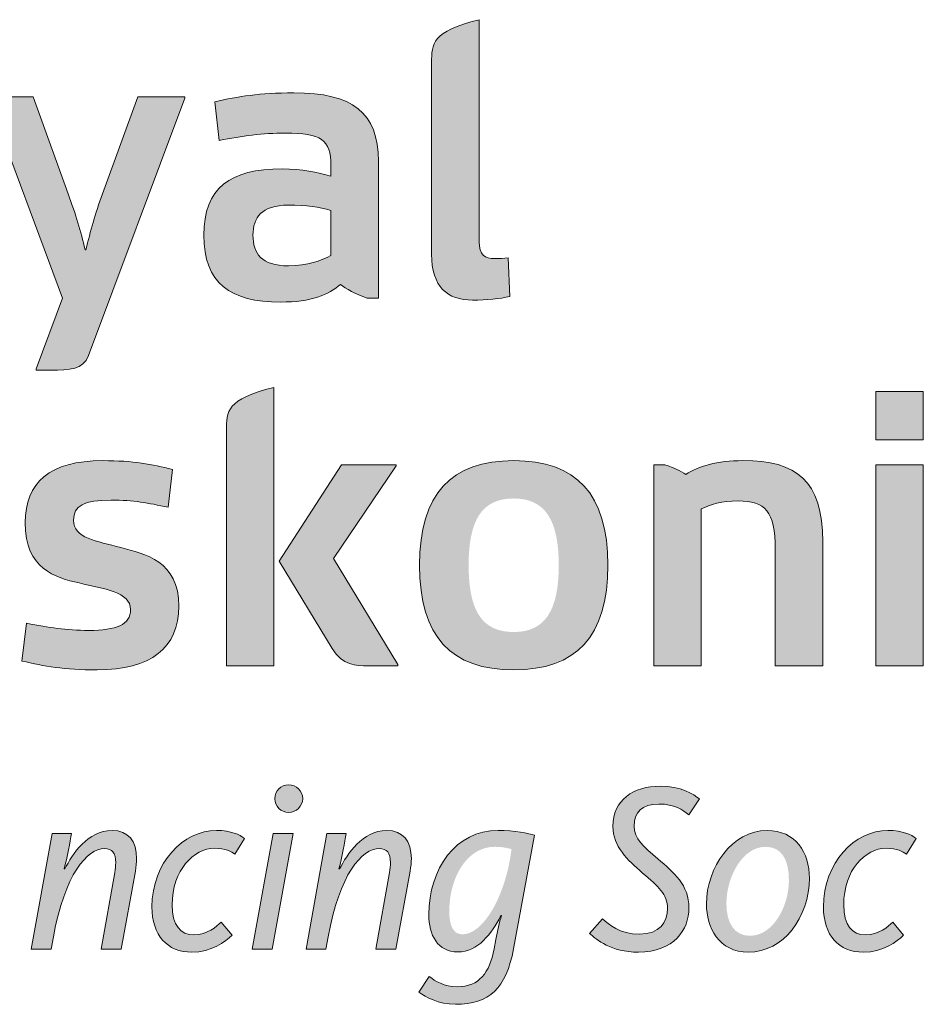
# Paper-space layout 'A3s' of a CAD drawing. Header units: metres. Extents: x 0 to 297, y 0 to 420.
# Tile 6 of 14: x 206.39 to 213.25, y 37.08 to 44.56. Entities that reach past the tile are written whole.
import ezdxf
from ezdxf.enums import TextEntityAlignment as Align

# ---------------------------------------------------------------- set-up
doc = ezdxf.new("R2010")
doc.units = ezdxf.units.M
doc.layers.add('X-XX-AL-TEKENBLAD_TITELBLOK-S', color=7, linetype='Continuous', lineweight=25)
doc.styles.add('RHTITLEBLOCK', font='arial.ttf')
doc.styles.add('RHTITLEBLOCK2', font='txt')

# ---------------------------------------------------------------- blocks, each defined once
blk = doc.blocks.new('*U11')
at = {"true_color": 0x00577e}
h = blk.add_hatch(color=146, dxfattribs=at)
h.dxf.hatch_style = 2
edge = h.paths.add_edge_path()
edge.add_spline(control_points=[(-77.4812, 22.7777), (-77.4812, 22.7777), (-77.4812, 24.232), (-77.4812, 24.232), (-77.4812, 24.3756), (-77.4812, 24.4703), (-77.1206, 24.5588), (-77.1206, 24.5588), (-77.1206, 22.8727), (-77.1206, 22.8727), (-77.1206, 22.7718), (-77.075, 22.7444), (-77.0047, 22.7444), (-76.9649, 22.7444), (-76.9344, 22.7473), (-76.9008, 22.7503), (-76.9008, 22.7503), (-76.8884, 22.4571), (-76.8884, 22.4571), (-76.9618, 22.4388), (-77.0629, 22.4294), (-77.1694, 22.4294), (-77.3623, 22.4294), (-77.4812, 22.5303), (-77.4812, 22.7777)], knot_values=[0, 0, 0, 0, 1, 1, 1, 2, 2, 2, 3, 3, 3, 4, 4, 4, 5, 5, 5, 6, 6, 6, 7, 7, 7, 8, 8, 8, 8], degree=3, periodic=0)
h = blk.add_hatch(color=146, dxfattribs=at)
h.dxf.hatch_style = 2
edge = h.paths.add_edge_path()
edge.add_spline(control_points=[(-77.8847, 23.4837), (-77.8847, 23.4837), (-77.8847, 22.445), (-77.8847, 22.445), (-77.8847, 22.445), (-77.9702, 22.445), (-77.9702, 22.445), (-78.0618, 22.4754), (-78.1322, 22.515), (-78.1718, 22.5488), (-78.2635, 22.4692), (-78.395, 22.4144), (-78.627, 22.4144), (-79.0118, 22.4144), (-79.2104, 22.5577), (-79.2104, 22.9216), (-79.2104, 23.2819), (-79.0118, 23.4255), (-78.6149, 23.4255), (-78.4681, 23.4255), (-78.3459, 23.4011), (-78.2451, 23.3704), (-78.2451, 23.3704), (-78.2451, 23.4531), (-78.2451, 23.4531), (-78.2451, 23.6486), (-78.3215, 23.6974), (-78.5903, 23.6974), (-78.7676, 23.6974), (-78.9173, 23.6759), (-79.0943, 23.6424), (-79.0943, 23.6424), (-79.1281, 23.9358), (-79.1281, 23.9358), (-78.9446, 23.9753), (-78.795, 24.0029), (-78.5263, 24.0029), (-78.0832, 24.0029), (-77.8847, 23.8564), (-77.8847, 23.4837)], knot_values=[0, 0, 0, 0, 1, 1, 1, 2, 2, 2, 3, 3, 3, 4, 4, 4, 5, 5, 5, 6, 6, 6, 7, 7, 7, 8, 8, 8, 9, 9, 9, 10, 10, 10, 11, 11, 11, 12, 12, 12, 13, 13, 13, 13], degree=3, periodic=0)
edge = h.paths.add_edge_path()
edge.add_spline(control_points=[(-78.2451, 22.7688), (-78.2451, 22.7688), (-78.2451, 23.1108), (-78.2451, 23.1108), (-78.3336, 23.1352), (-78.4315, 23.1505), (-78.5689, 23.1505), (-78.7738, 23.1505), (-78.8377, 23.0558), (-78.8377, 22.9216), (-78.8377, 22.7839), (-78.7738, 22.6892), (-78.5689, 22.6892), (-78.4193, 22.6892), (-78.3215, 22.729), (-78.2451, 22.7688)], knot_values=[0, 0, 0, 0, 1, 1, 1, 2, 2, 2, 3, 3, 3, 4, 4, 4, 5, 5, 5, 5], degree=3, periodic=0)
h = blk.add_hatch(color=146, dxfattribs=at)
h.dxf.hatch_style = 2
edge = h.paths.add_edge_path()
edge.add_spline(control_points=[(-80.4845, 21.9071), (-80.4845, 21.9071), (-80.2829, 22.445), (-80.2829, 22.445), (-80.2829, 22.445), (-80.8512, 23.9631), (-80.8512, 23.9631), (-80.8512, 23.9631), (-80.8512, 23.9724), (-80.8512, 23.9724), (-80.8512, 23.9724), (-80.506, 23.9724), (-80.506, 23.9724), (-80.506, 23.9724), (-80.2402, 23.2362), (-80.2402, 23.2362), (-80.1821, 23.0742), (-80.1454, 22.9519), (-80.1118, 22.8116), (-80.1118, 22.8116), (-80.1056, 22.8116), (-80.1056, 22.8116), (-80.0722, 22.9519), (-80.0354, 23.0834), (-79.9804, 23.2362), (-79.9804, 23.2362), (-79.7116, 23.9724), (-79.7116, 23.9724), (-79.7116, 23.9724), (-79.3542, 23.9724), (-79.3542, 23.9724), (-79.3542, 23.9724), (-79.3542, 23.9631), (-79.3542, 23.9631), (-79.3542, 23.9631), (-80.0874, 22.008), (-80.0874, 22.008), (-80.1271, 21.898), (-80.2278, 21.898), (-80.3746, 21.898), (-80.3746, 21.898), (-80.4845, 21.898), (-80.4845, 21.898), (-80.4845, 21.898), (-80.4845, 21.9071), (-80.4845, 21.9071)], knot_values=[0, 0, 0, 0, 1, 1, 1, 2, 2, 2, 3, 3, 3, 4, 4, 4, 5, 5, 5, 6, 6, 6, 7, 7, 7, 8, 8, 8, 9, 9, 9, 10, 10, 10, 11, 11, 11, 12, 12, 12, 13, 13, 13, 14, 14, 14, 15, 15, 15, 15], degree=3, periodic=0)
h = blk.add_hatch(color=146, dxfattribs=at)
h.dxf.hatch_style = 2
edge = h.paths.add_edge_path()
edge.add_spline(control_points=[(-79.0394, 21.4391), (-79.0394, 21.5828), (-79.0394, 21.6774), (-78.6788, 21.7662), (-78.6788, 21.7662), (-78.6788, 19.6522), (-78.6788, 19.6522), (-78.6788, 19.6522), (-79.0394, 19.6522), (-79.0394, 19.6522), (-79.0394, 19.6522), (-79.0394, 21.4391), (-79.0394, 21.4391)], knot_values=[0, 0, 0, 0, 1, 1, 1, 2, 2, 2, 3, 3, 3, 4, 4, 4, 4], degree=3, periodic=0)
edge = h.paths.add_edge_path()
edge.add_spline(control_points=[(-78.1657, 21.1796), (-78.1657, 21.1796), (-77.7501, 21.1796), (-77.7501, 21.1796), (-77.7501, 21.1796), (-77.7501, 21.1704), (-77.7501, 21.1704), (-77.7501, 21.1704), (-78.2266, 20.4679), (-78.2266, 20.4679), (-78.2266, 20.4679), (-77.7379, 19.6611), (-77.7379, 19.6611), (-77.7379, 19.6611), (-77.7379, 19.6522), (-77.7379, 19.6522), (-77.7379, 19.6522), (-77.964, 19.6522), (-77.964, 19.6522), (-78.0556, 19.6522), (-78.1564, 19.6522), (-78.2359, 19.7834), (-78.2359, 19.7834), (-78.6391, 20.4464), (-78.6391, 20.4464), (-78.6391, 20.4464), (-78.1657, 21.1796), (-78.1657, 21.1796)], knot_values=[0, 0, 0, 0, 1, 1, 1, 2, 2, 2, 3, 3, 3, 4, 4, 4, 5, 5, 5, 6, 6, 6, 7, 7, 7, 8, 8, 8, 9, 9, 9, 9], degree=3, periodic=0)
h = blk.add_hatch(color=146, dxfattribs=at)
h.dxf.hatch_style = 2
h.paths.add_polyline_path([(-74.1079, 21.7355), (-73.7477, 21.7355), (-73.7477, 21.3692), (-74.1079, 21.3692)])
h.paths.add_polyline_path([(-74.1079, 21.1796), (-73.7477, 21.1796), (-73.7477, 19.6522), (-74.1079, 19.6522)])
h = blk.add_hatch(color=146, dxfattribs=at)
h.dxf.hatch_style = 2
edge = h.paths.add_edge_path()
edge.add_spline(control_points=[(-80.5914, 19.6885), (-80.5914, 19.6885), (-80.5578, 19.9757), (-80.5578, 19.9757), (-80.3806, 19.9421), (-80.2615, 19.9209), (-80.0844, 19.9209), (-79.8766, 19.9209), (-79.7665, 19.9636), (-79.7665, 20.0798), (-79.7665, 20.2113), (-79.9711, 20.2388), (-80.1578, 20.2813), (-80.3379, 20.324), (-80.5669, 20.3824), (-80.5669, 20.7398), (-80.5669, 21.0422), (-80.3837, 21.2102), (-79.9774, 21.2102), (-79.7452, 21.2102), (-79.6048, 21.1825), (-79.449, 21.143), (-79.449, 21.143), (-79.4825, 20.8558), (-79.4825, 20.8558), (-79.6353, 20.8894), (-79.7452, 20.9109), (-79.9132, 20.9109), (-80.1208, 20.9109), (-80.2003, 20.8679), (-80.2003, 20.7579), (-80.2003, 20.6207), (-80.0261, 20.5992), (-79.8398, 20.5502), (-79.6596, 20.5015), (-79.4, 20.4494), (-79.4, 20.1043), (-79.4, 19.7896), (-79.6139, 19.6215), (-80.02, 19.6215), (-80.2768, 19.6215), (-80.4205, 19.649), (-80.5914, 19.6885)], knot_values=[0, 0, 0, 0, 1, 1, 1, 2, 2, 2, 3, 3, 3, 4, 4, 4, 5, 5, 5, 6, 6, 6, 7, 7, 7, 8, 8, 8, 9, 9, 9, 10, 10, 10, 11, 11, 11, 12, 12, 12, 13, 13, 13, 14, 14, 14, 14], degree=3, periodic=0)
h = blk.add_hatch(color=146, dxfattribs=at)
h.dxf.hatch_style = 2
edge = h.paths.add_edge_path()
edge.add_spline(control_points=[(-76.8579, 21.2102), (-76.3845, 21.2102), (-76.1431, 20.9596), (-76.1431, 20.4158), (-76.1431, 19.8719), (-76.3845, 19.6215), (-76.8579, 19.6215), (-77.3315, 19.6215), (-77.5726, 19.8719), (-77.5726, 20.4158), (-77.5726, 20.9596), (-77.3315, 21.2102), (-76.8579, 21.2102)], knot_values=[0, 0, 0, 0, 1, 1, 1, 2, 2, 2, 3, 3, 3, 4, 4, 4, 4], degree=3, periodic=0)
edge = h.paths.add_edge_path()
edge.add_spline(control_points=[(-76.8579, 19.9088), (-76.6227, 19.9088), (-76.5157, 20.0677), (-76.5157, 20.4158), (-76.5157, 20.7643), (-76.6227, 20.923), (-76.8579, 20.923), (-77.0962, 20.923), (-77.2, 20.7643), (-77.2, 20.4158), (-77.2, 20.0677), (-77.0962, 19.9088), (-76.8579, 19.9088)], knot_values=[0, 0, 0, 0, 1, 1, 1, 2, 2, 2, 3, 3, 3, 4, 4, 4, 4], degree=3, periodic=0)
h = blk.add_hatch(color=146, dxfattribs=at)
h.dxf.hatch_style = 2
edge = h.paths.add_edge_path()
edge.add_spline(control_points=[(-75.7945, 21.1796), (-75.7945, 21.1796), (-75.7093, 21.1796), (-75.7093, 21.1796), (-75.6388, 21.1551), (-75.593, 21.1339), (-75.5503, 21.1062), (-75.4557, 21.1675), (-75.3149, 21.2102), (-75.1168, 21.2102), (-74.7105, 21.2102), (-74.5115, 21.0634), (-74.5115, 20.593), (-74.5115, 20.593), (-74.5115, 19.6522), (-74.5115, 19.6522), (-74.5115, 19.6522), (-74.872, 19.6522), (-74.872, 19.6522), (-74.872, 19.6522), (-74.872, 20.5381), (-74.872, 20.5381), (-74.872, 20.8254), (-74.9483, 20.9047), (-75.1531, 20.9047), (-75.2783, 20.9047), (-75.3639, 20.877), (-75.4343, 20.8434), (-75.4343, 20.8434), (-75.4343, 19.6522), (-75.4343, 19.6522), (-75.4343, 19.6522), (-75.7945, 19.6522), (-75.7945, 19.6522), (-75.7945, 19.6522), (-75.7945, 21.1796), (-75.7945, 21.1796)], knot_values=[0, 0, 0, 0, 1, 1, 1, 2, 2, 2, 3, 3, 3, 4, 4, 4, 5, 5, 5, 6, 6, 6, 7, 7, 7, 8, 8, 8, 9, 9, 9, 10, 10, 10, 11, 11, 11, 12, 12, 12, 12], degree=3, periodic=0)
at = {"true_color": 0x0086a8}
h = blk.add_hatch(color=134, dxfattribs=at)
h.dxf.hatch_style = 2
h.paths.add_polyline_path([(-78.6847, 18.3781), (-78.5332, 18.3781), (-78.6921, 17.5), (-78.8436, 17.5)])
edge = h.paths.add_edge_path()
edge.add_spline(control_points=[(-78.672, 18.6431), (-78.672, 18.7014), (-78.6245, 18.7488), (-78.5661, 18.7488), (-78.5076, 18.7488), (-78.4602, 18.7014), (-78.4602, 18.6431), (-78.4602, 18.5863), (-78.5076, 18.539), (-78.5661, 18.539), (-78.6245, 18.539), (-78.672, 18.5863), (-78.672, 18.6431)], knot_values=[0, 0, 0, 0, 1, 1, 1, 2, 2, 2, 3, 3, 3, 4, 4, 4, 4], degree=3, periodic=0)
h = blk.add_hatch(color=134, dxfattribs=at)
h.dxf.hatch_style = 2
edge = h.paths.add_edge_path()
edge.add_spline(control_points=[(-76.2815, 17.6205), (-76.2815, 17.6205), (-76.1828, 17.7318), (-76.1828, 17.7318), (-76.1336, 17.688), (-76.0569, 17.6148), (-75.9016, 17.6148), (-75.75, 17.6148), (-75.6898, 17.7044), (-75.6898, 17.8085), (-75.6898, 17.9198), (-75.7592, 17.9747), (-75.8797, 18.0788), (-75.9948, 18.181), (-76.1044, 18.2778), (-76.1044, 18.433), (-76.1044, 18.6339), (-75.9491, 18.738), (-75.7464, 18.738), (-75.5857, 18.738), (-75.4944, 18.6778), (-75.4469, 18.6412), (-75.4469, 18.6412), (-75.5291, 18.5207), (-75.5291, 18.5207), (-75.5748, 18.5573), (-75.6369, 18.6027), (-75.7555, 18.6027), (-75.8834, 18.6027), (-75.9437, 18.539), (-75.9437, 18.4349), (-75.9437, 18.3399), (-75.8743, 18.2813), (-75.7628, 18.1864), (-75.6406, 18.0823), (-75.5273, 17.9873), (-75.5273, 17.8139), (-75.5273, 17.6479), (-75.6406, 17.4779), (-75.9107, 17.4779), (-76.1189, 17.4779), (-76.2303, 17.5729), (-76.2815, 17.6205)], knot_values=[0, 0, 0, 0, 1, 1, 1, 2, 2, 2, 3, 3, 3, 4, 4, 4, 5, 5, 5, 6, 6, 6, 7, 7, 7, 8, 8, 8, 9, 9, 9, 10, 10, 10, 11, 11, 11, 12, 12, 12, 13, 13, 13, 14, 14, 14, 14], degree=3, periodic=0)
h = blk.add_hatch(color=134, dxfattribs=at)
h.dxf.hatch_style = 2
edge = h.paths.add_edge_path()
edge.add_spline(control_points=[(-80.362, 18.3781), (-80.362, 18.3781), (-80.2158, 18.3781), (-80.2158, 18.3781), (-80.225, 18.3217), (-80.2487, 18.1939), (-80.2706, 18.1097), (-80.2706, 18.1097), (-80.267, 18.1097), (-80.267, 18.1097), (-80.2068, 18.2211), (-80.0954, 18.4021), (-79.9073, 18.4021), (-79.7849, 18.4021), (-79.721, 18.3217), (-79.721, 18.1883), (-79.721, 18.1592), (-79.7247, 18.128), (-79.7302, 18.0933), (-79.7302, 18.0933), (-79.8379, 17.5), (-79.8379, 17.5), (-79.8379, 17.5), (-79.9895, 17.5), (-79.9895, 17.5), (-79.9895, 17.5), (-79.8872, 18.0823), (-79.8872, 18.0823), (-79.8817, 18.1097), (-79.8799, 18.1353), (-79.8799, 18.1573), (-79.8799, 18.2302), (-79.9073, 18.2649), (-79.9639, 18.2649), (-80.0972, 18.2649), (-80.267, 18.0678), (-80.3528, 17.5949), (-80.3528, 17.5949), (-80.3692, 17.5), (-80.3692, 17.5), (-80.3692, 17.5), (-80.5208, 17.5), (-80.5208, 17.5), (-80.5208, 17.5), (-80.362, 18.3781), (-80.362, 18.3781)], knot_values=[0, 0, 0, 0, 1, 1, 1, 2, 2, 2, 3, 3, 3, 4, 4, 4, 5, 5, 5, 6, 6, 6, 7, 7, 7, 8, 8, 8, 9, 9, 9, 10, 10, 10, 11, 11, 11, 12, 12, 12, 13, 13, 13, 14, 14, 14, 15, 15, 15, 15], degree=3, periodic=0)
h = blk.add_hatch(color=134, dxfattribs=at)
h.dxf.hatch_style = 2
edge = h.paths.add_edge_path()
edge.add_spline(control_points=[(-79.6046, 17.8214), (-79.6046, 18.1573), (-79.3673, 18.4021), (-79.1153, 18.4021), (-79.0002, 18.4021), (-78.94, 18.369), (-78.9017, 18.3418), (-78.9017, 18.3418), (-78.9747, 18.223), (-78.9747, 18.223), (-79.002, 18.2431), (-79.0459, 18.2668), (-79.1299, 18.2668), (-79.2869, 18.2668), (-79.4513, 18.1006), (-79.4513, 17.8378), (-79.4513, 17.6807), (-79.3873, 17.6095), (-79.2869, 17.6095), (-79.1829, 17.6095), (-79.1135, 17.6716), (-79.0788, 17.7063), (-79.0788, 17.7063), (-78.9966, 17.606), (-78.9966, 17.606), (-79.0459, 17.5584), (-79.1554, 17.4779), (-79.3015, 17.4779), (-79.4896, 17.4779), (-79.6046, 17.606), (-79.6046, 17.8214)], knot_values=[0, 0, 0, 0, 1, 1, 1, 2, 2, 2, 3, 3, 3, 4, 4, 4, 5, 5, 5, 6, 6, 6, 7, 7, 7, 8, 8, 8, 9, 9, 9, 10, 10, 10, 10], degree=3, periodic=0)
h = blk.add_hatch(color=134, dxfattribs=at)
h.dxf.hatch_style = 2
edge = h.paths.add_edge_path()
edge.add_spline(control_points=[(-78.2759, 18.3781), (-78.2759, 18.3781), (-78.1298, 18.3781), (-78.1298, 18.3781), (-78.139, 18.3217), (-78.1627, 18.1939), (-78.1846, 18.1097), (-78.1846, 18.1097), (-78.181, 18.1097), (-78.181, 18.1097), (-78.1207, 18.2211), (-78.0093, 18.4021), (-77.8213, 18.4021), (-77.6989, 18.4021), (-77.635, 18.3217), (-77.635, 18.1883), (-77.635, 18.1592), (-77.6386, 18.128), (-77.6442, 18.0933), (-77.6442, 18.0933), (-77.7519, 17.5), (-77.7519, 17.5), (-77.7519, 17.5), (-77.9034, 17.5), (-77.9034, 17.5), (-77.9034, 17.5), (-77.8012, 18.0823), (-77.8012, 18.0823), (-77.7957, 18.1097), (-77.7939, 18.1353), (-77.7939, 18.1573), (-77.7939, 18.2302), (-77.8213, 18.2649), (-77.8779, 18.2649), (-78.0111, 18.2649), (-78.181, 18.0678), (-78.2668, 17.5949), (-78.2668, 17.5949), (-78.2832, 17.5), (-78.2832, 17.5), (-78.2832, 17.5), (-78.4348, 17.5), (-78.4348, 17.5), (-78.4348, 17.5), (-78.2759, 18.3781), (-78.2759, 18.3781)], knot_values=[0, 0, 0, 0, 1, 1, 1, 2, 2, 2, 3, 3, 3, 4, 4, 4, 5, 5, 5, 6, 6, 6, 7, 7, 7, 8, 8, 8, 9, 9, 9, 10, 10, 10, 11, 11, 11, 12, 12, 12, 13, 13, 13, 14, 14, 14, 15, 15, 15, 15], degree=3, periodic=0)
h = blk.add_hatch(color=134, dxfattribs=at)
h.dxf.hatch_style = 2
edge = h.paths.add_edge_path()
edge.add_spline(control_points=[(-77.5771, 17.1732), (-77.5771, 17.1732), (-77.4985, 17.2918), (-77.4985, 17.2918), (-77.4529, 17.259), (-77.3889, 17.2152), (-77.2867, 17.2152), (-77.1187, 17.2152), (-77.0402, 17.3228), (-77.0073, 17.5019), (-77.0073, 17.5019), (-76.9945, 17.5729), (-76.9945, 17.5729), (-76.9817, 17.6407), (-76.9653, 17.7044), (-76.9508, 17.7555), (-76.9508, 17.7555), (-76.9544, 17.7555), (-76.9544, 17.7555), (-77.0274, 17.6167), (-77.1279, 17.4798), (-77.2831, 17.4798), (-77.4364, 17.4798), (-77.5021, 17.6076), (-77.5021, 17.7628), (-77.5021, 18.1116), (-77.2976, 18.4021), (-76.9763, 18.4021), (-76.854, 18.4021), (-76.7388, 18.3781), (-76.7005, 18.3674), (-76.7005, 18.3674), (-76.8595, 17.5019), (-76.8595, 17.5019), (-76.9142, 17.2041), (-77.0438, 17.0818), (-77.2995, 17.0818), (-77.4291, 17.0818), (-77.5277, 17.1385), (-77.5771, 17.1732)], knot_values=[0, 0, 0, 0, 1, 1, 1, 2, 2, 2, 3, 3, 3, 4, 4, 4, 5, 5, 5, 6, 6, 6, 7, 7, 7, 8, 8, 8, 9, 9, 9, 10, 10, 10, 11, 11, 11, 12, 12, 12, 13, 13, 13, 13], degree=3, periodic=0)
edge = h.paths.add_edge_path()
edge.add_spline(control_points=[(-76.8868, 18.1791), (-76.8868, 18.1791), (-76.874, 18.2595), (-76.874, 18.2595), (-76.8942, 18.2668), (-76.9434, 18.2778), (-77.0019, 18.2778), (-77.2137, 18.2778), (-77.347, 18.0441), (-77.347, 17.7867), (-77.347, 17.6861), (-77.3195, 17.6132), (-77.2484, 17.6132), (-77.0841, 17.6132), (-76.9342, 17.9034), (-76.8868, 18.1791)], knot_values=[0, 0, 0, 0, 1, 1, 1, 2, 2, 2, 3, 3, 3, 4, 4, 4, 5, 5, 5, 5], degree=3, periodic=0)
h = blk.add_hatch(color=134, dxfattribs=at)
h.dxf.hatch_style = 2
edge = h.paths.add_edge_path()
edge.add_spline(control_points=[(-75.3943, 17.8432), (-75.3943, 18.1226), (-75.1989, 18.4021), (-74.9342, 18.4021), (-74.7151, 18.4021), (-74.6128, 18.2321), (-74.6128, 18.0403), (-74.6128, 17.7429), (-74.81, 17.4779), (-75.0748, 17.4779), (-75.3011, 17.4779), (-75.3943, 17.6662), (-75.3943, 17.8432)], knot_values=[0, 0, 0, 0, 1, 1, 1, 2, 2, 2, 3, 3, 3, 4, 4, 4, 4], degree=3, periodic=0)
edge = h.paths.add_edge_path()
edge.add_spline(control_points=[(-74.7681, 18.022), (-74.7681, 18.1864), (-74.8264, 18.2778), (-74.9452, 18.2778), (-75.124, 18.2778), (-75.2428, 18.0441), (-75.2428, 17.847), (-75.2428, 17.699), (-75.1825, 17.6022), (-75.0638, 17.6022), (-74.8849, 17.6022), (-74.7681, 17.8322), (-74.7681, 18.022)], knot_values=[0, 0, 0, 0, 1, 1, 1, 2, 2, 2, 3, 3, 3, 4, 4, 4, 4], degree=3, periodic=0)
h = blk.add_hatch(color=134, dxfattribs=at)
h.dxf.hatch_style = 2
edge = h.paths.add_edge_path()
edge.add_spline(control_points=[(-74.5056, 17.8214), (-74.5056, 18.1573), (-74.2682, 18.4021), (-74.0162, 18.4021), (-73.9012, 18.4021), (-73.841, 18.369), (-73.8025, 18.3418), (-73.8025, 18.3418), (-73.8757, 18.223), (-73.8757, 18.223), (-73.903, 18.2431), (-73.9468, 18.2668), (-74.0309, 18.2668), (-74.1878, 18.2668), (-74.3521, 18.1006), (-74.3521, 17.8378), (-74.3521, 17.6807), (-74.2883, 17.6095), (-74.1878, 17.6095), (-74.0837, 17.6095), (-74.0143, 17.6716), (-73.9796, 17.7063), (-73.9796, 17.7063), (-73.8975, 17.606), (-73.8975, 17.606), (-73.9468, 17.5584), (-74.0564, 17.4779), (-74.2025, 17.4779), (-74.3906, 17.4779), (-74.5056, 17.606), (-74.5056, 17.8214)], knot_values=[0, 0, 0, 0, 1, 1, 1, 2, 2, 2, 3, 3, 3, 4, 4, 4, 5, 5, 5, 6, 6, 6, 7, 7, 7, 8, 8, 8, 9, 9, 9, 10, 10, 10, 10], degree=3, periodic=0)
at = {"color": 146, "lineweight": 0, "true_color": 0x00577e}
for points in [[(-74.1079, 21.7355), (-73.7477, 21.7355), (-73.7477, 21.3692), (-74.1079, 21.3692), (-74.1079, 21.7355)], [(-74.1079, 21.1796), (-73.7477, 21.1796), (-73.7477, 19.6522), (-74.1079, 19.6522), (-74.1079, 21.1796)]]:
    blk.add_lwpolyline(points, dxfattribs=at)
at = {"color": 134, "lineweight": 0, "true_color": 0x0086a8}
blk.add_lwpolyline([(-78.6847, 18.3781), (-78.5332, 18.3781), (-78.6921, 17.5), (-78.8436, 17.5), (-78.6847, 18.3781)], dxfattribs=at)
at = {"color": 146, "lineweight": 0, "true_color": 0x00577e}
for points, knots in [([(-77.4812, 22.7777), (-77.4812, 22.7777), (-77.4812, 24.232), (-77.4812, 24.232), (-77.4812, 24.3756), (-77.4812, 24.4703), (-77.1206, 24.5588), (-77.1206, 24.5588), (-77.1206, 22.8727), (-77.1206, 22.8727), (-77.1206, 22.7718), (-77.075, 22.7444), (-77.0047, 22.7444), (-76.9649, 22.7444), (-76.9344, 22.7473), (-76.9008, 22.7503), (-76.9008, 22.7503), (-76.8884, 22.4571), (-76.8884, 22.4571), (-76.9618, 22.4388), (-77.0629, 22.4294), (-77.1694, 22.4294), (-77.3623, 22.4294), (-77.4812, 22.5303), (-77.4812, 22.7777)], [0, 0, 0, 0, 1, 1, 1, 2, 2, 2, 3, 3, 3, 4, 4, 4, 5, 5, 5, 6, 6, 6, 7, 7, 7, 8, 8, 8, 8]), ([(-77.8847, 23.4837), (-77.8847, 23.4837), (-77.8847, 22.445), (-77.8847, 22.445), (-77.8847, 22.445), (-77.9702, 22.445), (-77.9702, 22.445), (-78.0618, 22.4754), (-78.1322, 22.515), (-78.1718, 22.5488), (-78.2635, 22.4692), (-78.395, 22.4144), (-78.627, 22.4144), (-79.0118, 22.4144), (-79.2104, 22.5577), (-79.2104, 22.9216), (-79.2104, 23.2819), (-79.0118, 23.4255), (-78.6149, 23.4255), (-78.4681, 23.4255), (-78.3459, 23.4011), (-78.2451, 23.3704), (-78.2451, 23.3704), (-78.2451, 23.4531), (-78.2451, 23.4531), (-78.2451, 23.6486), (-78.3215, 23.6974), (-78.5903, 23.6974), (-78.7676, 23.6974), (-78.9173, 23.6759), (-79.0943, 23.6424), (-79.0943, 23.6424), (-79.1281, 23.9358), (-79.1281, 23.9358), (-78.9446, 23.9753), (-78.795, 24.0029), (-78.5263, 24.0029), (-78.0832, 24.0029), (-77.8847, 23.8564), (-77.8847, 23.4837)], [0, 0, 0, 0, 1, 1, 1, 2, 2, 2, 3, 3, 3, 4, 4, 4, 5, 5, 5, 6, 6, 6, 7, 7, 7, 8, 8, 8, 9, 9, 9, 10, 10, 10, 11, 11, 11, 12, 12, 12, 13, 13, 13, 13]), ([(-80.4845, 21.9071), (-80.4845, 21.9071), (-80.2829, 22.445), (-80.2829, 22.445), (-80.2829, 22.445), (-80.8512, 23.9631), (-80.8512, 23.9631), (-80.8512, 23.9631), (-80.8512, 23.9724), (-80.8512, 23.9724), (-80.8512, 23.9724), (-80.506, 23.9724), (-80.506, 23.9724), (-80.506, 23.9724), (-80.2402, 23.2362), (-80.2402, 23.2362), (-80.1821, 23.0742), (-80.1454, 22.9519), (-80.1118, 22.8116), (-80.1118, 22.8116), (-80.1056, 22.8116), (-80.1056, 22.8116), (-80.0722, 22.9519), (-80.0354, 23.0834), (-79.9804, 23.2362), (-79.9804, 23.2362), (-79.7116, 23.9724), (-79.7116, 23.9724), (-79.7116, 23.9724), (-79.3542, 23.9724), (-79.3542, 23.9724), (-79.3542, 23.9724), (-79.3542, 23.9631), (-79.3542, 23.9631), (-79.3542, 23.9631), (-80.0874, 22.008), (-80.0874, 22.008), (-80.1271, 21.898), (-80.2278, 21.898), (-80.3746, 21.898), (-80.3746, 21.898), (-80.4845, 21.898), (-80.4845, 21.898), (-80.4845, 21.898), (-80.4845, 21.9071), (-80.4845, 21.9071)], [0, 0, 0, 0, 1, 1, 1, 2, 2, 2, 3, 3, 3, 4, 4, 4, 5, 5, 5, 6, 6, 6, 7, 7, 7, 8, 8, 8, 9, 9, 9, 10, 10, 10, 11, 11, 11, 12, 12, 12, 13, 13, 13, 14, 14, 14, 15, 15, 15, 15]), ([(-78.2451, 22.7688), (-78.2451, 22.7688), (-78.2451, 23.1108), (-78.2451, 23.1108), (-78.3336, 23.1352), (-78.4315, 23.1505), (-78.5689, 23.1505), (-78.7738, 23.1505), (-78.8377, 23.0558), (-78.8377, 22.9216), (-78.8377, 22.7839), (-78.7738, 22.6892), (-78.5689, 22.6892), (-78.4193, 22.6892), (-78.3215, 22.729), (-78.2451, 22.7688)], [0, 0, 0, 0, 1, 1, 1, 2, 2, 2, 3, 3, 3, 4, 4, 4, 5, 5, 5, 5]), ([(-79.0394, 21.4391), (-79.0394, 21.5828), (-79.0394, 21.6774), (-78.6788, 21.7662), (-78.6788, 21.7662), (-78.6788, 19.6522), (-78.6788, 19.6522), (-78.6788, 19.6522), (-79.0394, 19.6522), (-79.0394, 19.6522), (-79.0394, 19.6522), (-79.0394, 21.4391), (-79.0394, 21.4391)], [0, 0, 0, 0, 1, 1, 1, 2, 2, 2, 3, 3, 3, 4, 4, 4, 4]), ([(-80.5914, 19.6885), (-80.5914, 19.6885), (-80.5578, 19.9757), (-80.5578, 19.9757), (-80.3806, 19.9421), (-80.2615, 19.9209), (-80.0844, 19.9209), (-79.8766, 19.9209), (-79.7665, 19.9636), (-79.7665, 20.0798), (-79.7665, 20.2113), (-79.9711, 20.2388), (-80.1578, 20.2813), (-80.3379, 20.324), (-80.5669, 20.3824), (-80.5669, 20.7398), (-80.5669, 21.0422), (-80.3837, 21.2102), (-79.9774, 21.2102), (-79.7452, 21.2102), (-79.6048, 21.1825), (-79.449, 21.143), (-79.449, 21.143), (-79.4825, 20.8558), (-79.4825, 20.8558), (-79.6353, 20.8894), (-79.7452, 20.9109), (-79.9132, 20.9109), (-80.1208, 20.9109), (-80.2003, 20.8679), (-80.2003, 20.7579), (-80.2003, 20.6207), (-80.0261, 20.5992), (-79.8398, 20.5502), (-79.6596, 20.5015), (-79.4, 20.4494), (-79.4, 20.1043), (-79.4, 19.7896), (-79.6139, 19.6215), (-80.02, 19.6215), (-80.2768, 19.6215), (-80.4205, 19.649), (-80.5914, 19.6885)], [0, 0, 0, 0, 1, 1, 1, 2, 2, 2, 3, 3, 3, 4, 4, 4, 5, 5, 5, 6, 6, 6, 7, 7, 7, 8, 8, 8, 9, 9, 9, 10, 10, 10, 11, 11, 11, 12, 12, 12, 13, 13, 13, 14, 14, 14, 14]), ([(-78.1657, 21.1796), (-78.1657, 21.1796), (-77.7501, 21.1796), (-77.7501, 21.1796), (-77.7501, 21.1796), (-77.7501, 21.1704), (-77.7501, 21.1704), (-77.7501, 21.1704), (-78.2266, 20.4679), (-78.2266, 20.4679), (-78.2266, 20.4679), (-77.7379, 19.6611), (-77.7379, 19.6611), (-77.7379, 19.6611), (-77.7379, 19.6522), (-77.7379, 19.6522), (-77.7379, 19.6522), (-77.964, 19.6522), (-77.964, 19.6522), (-78.0556, 19.6522), (-78.1564, 19.6522), (-78.2359, 19.7834), (-78.2359, 19.7834), (-78.6391, 20.4464), (-78.6391, 20.4464), (-78.6391, 20.4464), (-78.1657, 21.1796), (-78.1657, 21.1796)], [0, 0, 0, 0, 1, 1, 1, 2, 2, 2, 3, 3, 3, 4, 4, 4, 5, 5, 5, 6, 6, 6, 7, 7, 7, 8, 8, 8, 9, 9, 9, 9]), ([(-76.8579, 21.2102), (-76.3845, 21.2102), (-76.1431, 20.9596), (-76.1431, 20.4158), (-76.1431, 19.8719), (-76.3845, 19.6215), (-76.8579, 19.6215), (-77.3315, 19.6215), (-77.5726, 19.8719), (-77.5726, 20.4158), (-77.5726, 20.9596), (-77.3315, 21.2102), (-76.8579, 21.2102)], [0, 0, 0, 0, 1, 1, 1, 2, 2, 2, 3, 3, 3, 4, 4, 4, 4]), ([(-75.7945, 21.1796), (-75.7945, 21.1796), (-75.7093, 21.1796), (-75.7093, 21.1796), (-75.6388, 21.1551), (-75.593, 21.1339), (-75.5503, 21.1062), (-75.4557, 21.1675), (-75.3149, 21.2102), (-75.1168, 21.2102), (-74.7105, 21.2102), (-74.5115, 21.0634), (-74.5115, 20.593), (-74.5115, 20.593), (-74.5115, 19.6522), (-74.5115, 19.6522), (-74.5115, 19.6522), (-74.872, 19.6522), (-74.872, 19.6522), (-74.872, 19.6522), (-74.872, 20.5381), (-74.872, 20.5381), (-74.872, 20.8254), (-74.9483, 20.9047), (-75.1531, 20.9047), (-75.2783, 20.9047), (-75.3639, 20.877), (-75.4343, 20.8434), (-75.4343, 20.8434), (-75.4343, 19.6522), (-75.4343, 19.6522), (-75.4343, 19.6522), (-75.7945, 19.6522), (-75.7945, 19.6522), (-75.7945, 19.6522), (-75.7945, 21.1796), (-75.7945, 21.1796)], [0, 0, 0, 0, 1, 1, 1, 2, 2, 2, 3, 3, 3, 4, 4, 4, 5, 5, 5, 6, 6, 6, 7, 7, 7, 8, 8, 8, 9, 9, 9, 10, 10, 10, 11, 11, 11, 12, 12, 12, 12])]:
    blk.add_open_spline(points, degree=3, knots=knots, dxfattribs=at)
at = {"color": 134, "lineweight": 0, "true_color": 0x0086a8}
for points, knots in [([(-78.672, 18.6431), (-78.672, 18.7014), (-78.6245, 18.7488), (-78.5661, 18.7488), (-78.5076, 18.7488), (-78.4602, 18.7014), (-78.4602, 18.6431), (-78.4602, 18.5863), (-78.5076, 18.539), (-78.5661, 18.539), (-78.6245, 18.539), (-78.672, 18.5863), (-78.672, 18.6431)], [0, 0, 0, 0, 1, 1, 1, 2, 2, 2, 3, 3, 3, 4, 4, 4, 4]), ([(-76.2815, 17.6205), (-76.2815, 17.6205), (-76.1828, 17.7318), (-76.1828, 17.7318), (-76.1336, 17.688), (-76.0569, 17.6148), (-75.9016, 17.6148), (-75.75, 17.6148), (-75.6898, 17.7044), (-75.6898, 17.8085), (-75.6898, 17.9198), (-75.7592, 17.9747), (-75.8797, 18.0788), (-75.9948, 18.181), (-76.1044, 18.2778), (-76.1044, 18.433), (-76.1044, 18.6339), (-75.9491, 18.738), (-75.7464, 18.738), (-75.5857, 18.738), (-75.4944, 18.6778), (-75.4469, 18.6412), (-75.4469, 18.6412), (-75.5291, 18.5207), (-75.5291, 18.5207), (-75.5748, 18.5573), (-75.6369, 18.6027), (-75.7555, 18.6027), (-75.8834, 18.6027), (-75.9437, 18.539), (-75.9437, 18.4349), (-75.9437, 18.3399), (-75.8743, 18.2813), (-75.7628, 18.1864), (-75.6406, 18.0823), (-75.5273, 17.9873), (-75.5273, 17.8139), (-75.5273, 17.6479), (-75.6406, 17.4779), (-75.9107, 17.4779), (-76.1189, 17.4779), (-76.2303, 17.5729), (-76.2815, 17.6205)], [0, 0, 0, 0, 1, 1, 1, 2, 2, 2, 3, 3, 3, 4, 4, 4, 5, 5, 5, 6, 6, 6, 7, 7, 7, 8, 8, 8, 9, 9, 9, 10, 10, 10, 11, 11, 11, 12, 12, 12, 13, 13, 13, 14, 14, 14, 14]), ([(-80.362, 18.3781), (-80.362, 18.3781), (-80.2158, 18.3781), (-80.2158, 18.3781), (-80.225, 18.3217), (-80.2487, 18.1939), (-80.2706, 18.1097), (-80.2706, 18.1097), (-80.267, 18.1097), (-80.267, 18.1097), (-80.2068, 18.2211), (-80.0954, 18.4021), (-79.9073, 18.4021), (-79.7849, 18.4021), (-79.721, 18.3217), (-79.721, 18.1883), (-79.721, 18.1592), (-79.7247, 18.128), (-79.7302, 18.0933), (-79.7302, 18.0933), (-79.8379, 17.5), (-79.8379, 17.5), (-79.8379, 17.5), (-79.9895, 17.5), (-79.9895, 17.5), (-79.9895, 17.5), (-79.8872, 18.0823), (-79.8872, 18.0823), (-79.8817, 18.1097), (-79.8799, 18.1353), (-79.8799, 18.1573), (-79.8799, 18.2302), (-79.9073, 18.2649), (-79.9639, 18.2649), (-80.0972, 18.2649), (-80.267, 18.0678), (-80.3528, 17.5949), (-80.3528, 17.5949), (-80.3692, 17.5), (-80.3692, 17.5), (-80.3692, 17.5), (-80.5208, 17.5), (-80.5208, 17.5), (-80.5208, 17.5), (-80.362, 18.3781), (-80.362, 18.3781)], [0, 0, 0, 0, 1, 1, 1, 2, 2, 2, 3, 3, 3, 4, 4, 4, 5, 5, 5, 6, 6, 6, 7, 7, 7, 8, 8, 8, 9, 9, 9, 10, 10, 10, 11, 11, 11, 12, 12, 12, 13, 13, 13, 14, 14, 14, 15, 15, 15, 15]), ([(-79.6046, 17.8214), (-79.6046, 18.1573), (-79.3673, 18.4021), (-79.1153, 18.4021), (-79.0002, 18.4021), (-78.94, 18.369), (-78.9017, 18.3418), (-78.9017, 18.3418), (-78.9747, 18.223), (-78.9747, 18.223), (-79.002, 18.2431), (-79.0459, 18.2668), (-79.1299, 18.2668), (-79.2869, 18.2668), (-79.4513, 18.1006), (-79.4513, 17.8378), (-79.4513, 17.6807), (-79.3873, 17.6095), (-79.2869, 17.6095), (-79.1829, 17.6095), (-79.1135, 17.6716), (-79.0788, 17.7063), (-79.0788, 17.7063), (-78.9966, 17.606), (-78.9966, 17.606), (-79.0459, 17.5584), (-79.1554, 17.4779), (-79.3015, 17.4779), (-79.4896, 17.4779), (-79.6046, 17.606), (-79.6046, 17.8214)], [0, 0, 0, 0, 1, 1, 1, 2, 2, 2, 3, 3, 3, 4, 4, 4, 5, 5, 5, 6, 6, 6, 7, 7, 7, 8, 8, 8, 9, 9, 9, 10, 10, 10, 10]), ([(-78.2759, 18.3781), (-78.2759, 18.3781), (-78.1298, 18.3781), (-78.1298, 18.3781), (-78.139, 18.3217), (-78.1627, 18.1939), (-78.1846, 18.1097), (-78.1846, 18.1097), (-78.181, 18.1097), (-78.181, 18.1097), (-78.1207, 18.2211), (-78.0093, 18.4021), (-77.8213, 18.4021), (-77.6989, 18.4021), (-77.635, 18.3217), (-77.635, 18.1883), (-77.635, 18.1592), (-77.6386, 18.128), (-77.6442, 18.0933), (-77.6442, 18.0933), (-77.7519, 17.5), (-77.7519, 17.5), (-77.7519, 17.5), (-77.9034, 17.5), (-77.9034, 17.5), (-77.9034, 17.5), (-77.8012, 18.0823), (-77.8012, 18.0823), (-77.7957, 18.1097), (-77.7939, 18.1353), (-77.7939, 18.1573), (-77.7939, 18.2302), (-77.8213, 18.2649), (-77.8779, 18.2649), (-78.0111, 18.2649), (-78.181, 18.0678), (-78.2668, 17.5949), (-78.2668, 17.5949), (-78.2832, 17.5), (-78.2832, 17.5), (-78.2832, 17.5), (-78.4348, 17.5), (-78.4348, 17.5), (-78.4348, 17.5), (-78.2759, 18.3781), (-78.2759, 18.3781)], [0, 0, 0, 0, 1, 1, 1, 2, 2, 2, 3, 3, 3, 4, 4, 4, 5, 5, 5, 6, 6, 6, 7, 7, 7, 8, 8, 8, 9, 9, 9, 10, 10, 10, 11, 11, 11, 12, 12, 12, 13, 13, 13, 14, 14, 14, 15, 15, 15, 15]), ([(-77.5771, 17.1732), (-77.5771, 17.1732), (-77.4985, 17.2918), (-77.4985, 17.2918), (-77.4529, 17.259), (-77.3889, 17.2152), (-77.2867, 17.2152), (-77.1187, 17.2152), (-77.0402, 17.3228), (-77.0073, 17.5019), (-77.0073, 17.5019), (-76.9945, 17.5729), (-76.9945, 17.5729), (-76.9817, 17.6407), (-76.9653, 17.7044), (-76.9508, 17.7555), (-76.9508, 17.7555), (-76.9544, 17.7555), (-76.9544, 17.7555), (-77.0274, 17.6167), (-77.1279, 17.4798), (-77.2831, 17.4798), (-77.4364, 17.4798), (-77.5021, 17.6076), (-77.5021, 17.7628), (-77.5021, 18.1116), (-77.2976, 18.4021), (-76.9763, 18.4021), (-76.854, 18.4021), (-76.7388, 18.3781), (-76.7005, 18.3674), (-76.7005, 18.3674), (-76.8595, 17.5019), (-76.8595, 17.5019), (-76.9142, 17.2041), (-77.0438, 17.0818), (-77.2995, 17.0818), (-77.4291, 17.0818), (-77.5277, 17.1385), (-77.5771, 17.1732)], [0, 0, 0, 0, 1, 1, 1, 2, 2, 2, 3, 3, 3, 4, 4, 4, 5, 5, 5, 6, 6, 6, 7, 7, 7, 8, 8, 8, 9, 9, 9, 10, 10, 10, 11, 11, 11, 12, 12, 12, 13, 13, 13, 13]), ([(-75.3943, 17.8432), (-75.3943, 18.1226), (-75.1989, 18.4021), (-74.9342, 18.4021), (-74.7151, 18.4021), (-74.6128, 18.2321), (-74.6128, 18.0403), (-74.6128, 17.7429), (-74.81, 17.4779), (-75.0748, 17.4779), (-75.3011, 17.4779), (-75.3943, 17.6662), (-75.3943, 17.8432)], [0, 0, 0, 0, 1, 1, 1, 2, 2, 2, 3, 3, 3, 4, 4, 4, 4]), ([(-74.5056, 17.8214), (-74.5056, 18.1573), (-74.2682, 18.4021), (-74.0162, 18.4021), (-73.9012, 18.4021), (-73.841, 18.369), (-73.8025, 18.3418), (-73.8025, 18.3418), (-73.8757, 18.223), (-73.8757, 18.223), (-73.903, 18.2431), (-73.9468, 18.2668), (-74.0309, 18.2668), (-74.1878, 18.2668), (-74.3521, 18.1006), (-74.3521, 17.8378), (-74.3521, 17.6807), (-74.2883, 17.6095), (-74.1878, 17.6095), (-74.0837, 17.6095), (-74.0143, 17.6716), (-73.9796, 17.7063), (-73.9796, 17.7063), (-73.8975, 17.606), (-73.8975, 17.606), (-73.9468, 17.5584), (-74.0564, 17.4779), (-74.2025, 17.4779), (-74.3906, 17.4779), (-74.5056, 17.606), (-74.5056, 17.8214)], [0, 0, 0, 0, 1, 1, 1, 2, 2, 2, 3, 3, 3, 4, 4, 4, 5, 5, 5, 6, 6, 6, 7, 7, 7, 8, 8, 8, 9, 9, 9, 10, 10, 10, 10])]:
    blk.add_open_spline(points, degree=3, knots=knots, dxfattribs=at)
at = {"style": 'RHTITLEBLOCK'}
for tag, height, p in [('REVISIE', 1.6, (-175, 50.05)), ('NL_META_BLADNUMMER', 2.5, (-78.5, 2)), ('NL_META_AANTAL_BLADEN', 2.5, (-67.5, 2))]:
    blk.add_attdef(tag, text='', height=height, dxfattribs=at).set_placement(p, align=Align.CENTER)
for tag, p, height in [('WIJZIGINGSOMSCHRIJVING', (-168.2, 50.05), 1.6), ('NL_META_OPSTELLER', (-83.2, 50.05), 1.6), ('GECONTROLEERD', (-60.2, 50.05), 1.6), ('NL_META_AUTORISATOR', (-37.2, 50.05), 1.6), ('NL_META_UITGAVE', (-14.2, 50.05), 1.6), ('CLIENT01', (-176.4, 36.5), 2.5), ('NL_META_PROJECTOMSCHRIJVING', (-86.4, 36.5), 2.5), ('CLIENT02', (-176.4, 32), 2.5), ('NL_META_PROJECTOMSCHRIJVING_02', (-86.4, 32), 2.5), ('NL_META_TEKENINGOMSCHRIJVING', (-176.4, 21.5), 2.5), ('NL_META_TEKENINGOMSCHRIJVING_02', (-176.4, 17), 2.5), ('NL_META_DOCUMENTSTATUS', (-58.4, 13.5), 2.5), ('NL_META_REVISIE', (-17.2338, 13.5), 2.5), ('NL_META_TEKENINGOMSCHRIJVING_03', (-176.4, 12.5), 2.5), ('NL_META_TEKENBLADFORMAAT', (-176.4, 2.1542), 2.5), ('SCALE', (-148.4, 2.1542), 2.5), ('FASE', (-115.4, 2), 2.5)]:
    blk.add_attdef(tag, p, '', height=height, dxfattribs=at)
blk.add_attdef('FILENAME', text='', height=1, rotation=90, dxfattribs=at).set_placement((1.5, 13), align=Align.MIDDLE_LEFT)
at = {"style": 'RHTITLEBLOCK2'}
for tag, p in [('NL_META_EIGENAAR', (-64.5, 14.4444)), ('AFDELING', (-64.5, 12.5))]:
    blk.add_attdef(tag, text='', height=1, dxfattribs=at).set_placement(p, align=Align.RIGHT)
at = {"style": 'RHTITLEBLOCK'}
blk.add_attdef('NL_META_ID_NUMMER', text='', height=2.6834, dxfattribs=at).set_placement((-58.4, 2), (-3.6, 2), align=Align.ALIGNED)
at = {"layer": 'Defpoints', "style": 'RHTITLEBLOCK', "flags": 2}
for tag, p in [('NL_META_DOCUMENTSOORT', (-168.2, -2.3)), ('NL_META_TAAL', (-121.2, -2.3))]:
    blk.add_attdef(tag, p, '', height=1.8, dxfattribs=at)

psp = doc.layouts.new('A3s')

# ---------------------------------------------------------------- block references
at = {"layer": 'X-XX-AL-TEKENBLAD_TITELBLOK-S'}
psp.add_blockref('*U11', (287, 20), dxfattribs=at)

doc.saveas('drawing.dxf')
